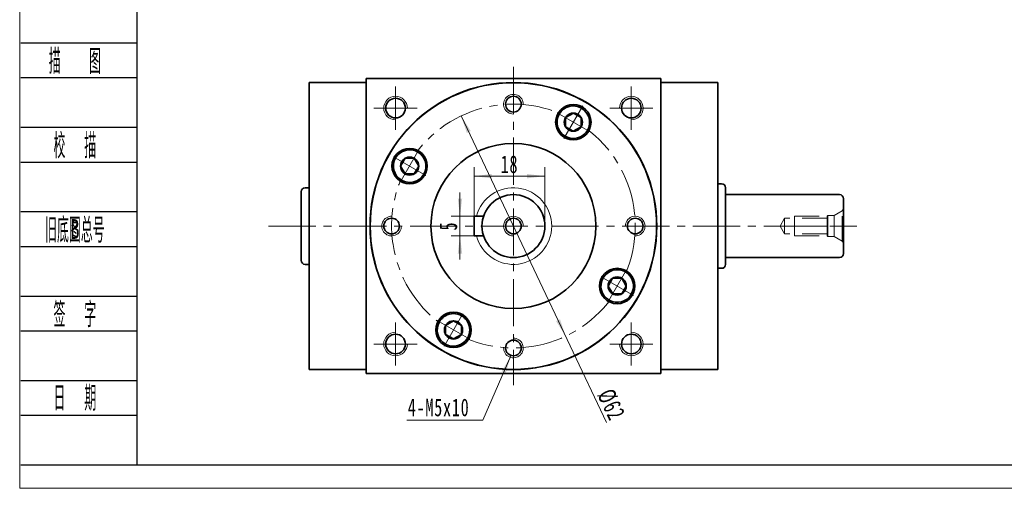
# Model space of a CAD drawing. Header units: millimetres. Extents: x 19 to 522, y 22 to 376.
# Tile 1 of 5: x 21 to 272, y 22 to 141. Entities that reach past the tile are written whole.
import ezdxf
from ezdxf.enums import TextEntityAlignment as Align

# ---------------------------------------------------------------- set-up
doc = ezdxf.new("R2010")
doc.units = ezdxf.units.MM
doc.set_wipeout_variables(frame=1)
doc.linetypes.add('HIDDEN', pattern=[9.525, 6.35, -3.175])
doc.linetypes.add('点画线', pattern=[18, 12, -2, 2, -2])
doc.layers.get('0').update_dxf_attribs({"lineweight": 35})
doc.layers.add('2细线层', color=4, linetype='Continuous')
doc.layers.add('6文字层', color=3, linetype='Continuous')
for name, color, linetype, lineweight in [('中心线层', 1, '点画线', 18), ('图框_外框线', 7, 'Continuous', 18), ('尺寸线层', 3, 'Continuous', 18), ('粗实线层', 7, 'Continuous', 35)]:
    doc.layers.add(name, color=color, linetype=linetype, lineweight=lineweight)
doc.styles.add('PC_TEXTSTYLE', font='ISOCP.SHX', dxfattribs={"width": 0.707, "bigfont": 'GBCBIG.SHX'})
doc.styles.add('标准', font='txt', dxfattribs={"width": 0.667})
doc.dimstyles.new('a4-1-1.5', dxfattribs={"dimtxt": 4.5, "dimasz": 4.5, "dimexe": 2.25, "dimexo": 0, "dimgap": 0.75, "dimtad": 1, "dimdec": 3, "dimdsep": 46, "dimtxsty": '标准', "dimblk": '_CAXARROW', "dimcen": 0, "dimdle": 6, "dimazin": 2, "dimtfac": 0.707107, "dimtdec": 3, "dimtix": 1, "dimtmove": 2, "dimatfit": 3, "dimfxl": 0, "dimfrac": 2, "dimtolj": 1, "dimtzin": 0, "dimarcsym": 0})

# ---------------------------------------------------------------- blocks, each defined once
blk = doc.blocks.new('23343f_3')
at = {"layer": '中心线层', "linetype": '点画线', "lineweight": 18}
blk.add_line((17.47, 0), (-1.33, 0), dxfattribs=at)
at = {"layer": '粗实线层', "color": 6, "linetype": 'HIDDEN', "lineweight": 18}
for p, q in [((0, -4.4), (0, 4.4)), ((0, 4.4), (0.32, 3.85)), ((2.4, 2.65), (0.32, 3.85)), ((0.32, -3.85), (0.32, 3.85)), ((4, 2.65), (2.4, 2.65)), ((2.4, -2.65), (2.4, 2.65)), ((4.15, 2.5), (4, 2.65)), ((4, -2.65), (4, 2.65)), ((12.5, 2.5), (4.15, 2.5)), ((4.15, -2.5), (4.15, 2.5)), ((4.15, 2), (15, 2)), ((12.5, -2.5), (12.5, 2.5)), ((15, 2), (16.15, 0)), ((15, 2), (15, -2)), ((4.15, -2.5), (4, -2.65)), ((4.15, -2), (15, -2)), ((12.5, -2.5), (4.15, -2.5)), ((15, -2), (16.15, 0)), ((0, -4.4), (0.32, -3.85)), ((2.4, -2.65), (0.32, -3.85)), ((4, -2.65), (2.4, -2.65))]:
    blk.add_line(p, q, dxfattribs=at)
blk = doc.blocks.new('*X32')
at = {"layer": '尺寸线层', "linetype": 'Continuous'}
for points in [[(133.45, 91.38), (134.02, 95.88), (132.89, 95.88)], [(133.45, 86.38), (134.02, 81.88), (132.89, 81.88)]]:
    blk.add_hatch(color=0, dxfattribs=at).paths.add_polyline_path(points, flags=0)
at = {"layer": '尺寸线层', "color": 0, "linetype": 'Continuous'}
for p, q in [((133.45, 97.38), (133.45, 80.38)), ((137.05, 91.38), (131.2, 91.38)), ((137.05, 86.38), (131.2, 86.38))]:
    blk.add_line(p, q, dxfattribs=at)
at = {"layer": '尺寸线层', "color": 0, "insert": (130.5, 88.88), "char_height": 4.5, "width": 9, "attachment_point": 5, "rotation": 90, "line_spacing_factor": 1.15057, "style": '标准'}
blk.add_mtext('\\T1.1;5', dxfattribs=at)
blk = doc.blocks.new('_CAXARROW')
blk.add_hatch(color=0).paths.add_polyline_path([(0, 0), (-1, 0.125), (-1, -0.125)], flags=0)
blk = doc.blocks.new('*X33')
at = {"layer": '尺寸线层', "linetype": 'Continuous'}
for points in [[(137.05, 101.57), (141.55, 102.13), (141.55, 101.01)], [(155.05, 101.57), (150.55, 102.13), (150.55, 101.01)]]:
    blk.add_hatch(color=0, dxfattribs=at).paths.add_polyline_path(points, flags=0)
at = {"layer": '尺寸线层', "color": 0, "linetype": 'Continuous'}
for p, q in [((137.05, 91.38), (137.05, 103.82)), ((155.05, 88.88), (155.05, 103.82)), ((137.05, 101.57), (155.05, 101.57))]:
    blk.add_line(p, q, dxfattribs=at)
at = {"layer": '尺寸线层', "color": 0, "insert": (146.05, 104.56), "char_height": 4.5, "width": 9, "attachment_point": 5, "line_spacing_factor": 1.15057, "style": '标准'}
blk.add_mtext('\\T1.1;18', dxfattribs=at)
blk = doc.blocks.new('*X13')
at = {"layer": '中心线层', "linetype": '点画线', "lineweight": 18}
for p, q in [((0, -4.76), (0, 4.76)), ((-4.76, 0), (4.76, 0))]:
    blk.add_line(p, q, dxfattribs=at)
at = {"layer": '粗实线层'}
for p, q in [((-2.31, 0), (-1.15, 2)), ((-2.31, 0), (-1.15, -2)), ((-1.15, 2), (1.15, 2)), ((2.31, 0), (1.15, 2)), ((2.31, 0), (1.15, 2)), ((2.31, 0), (1.15, -2)), ((-1.15, -2), (1.15, -2))]:
    blk.add_line(p, q, dxfattribs=at)
blk.add_circle((0, 0), 2.31, dxfattribs=at)
for start, end in [(0, 180), (180, 360)]:
    blk.add_arc((0, 0), 4.14, start, end, dxfattribs=at)
blk = doc.blocks.new('*X34')
at = {"layer": '尺寸线层', "linetype": 'Continuous'}
blk.add_hatch(color=0, dxfattribs=at).paths.add_polyline_path([(8.26, 16.32), (6.98, 11.97), (5.95, 12.42)], flags=0)
at = {"layer": '尺寸线层', "color": 0, "linetype": 'Continuous'}
blk.add_line((8.26, 16.32), (1.15, 0), dxfattribs=at)
at = {"layer": '尺寸线层', "color": 0}
for p, q in [((0, 0), (-18.19, 0)), ((1.15, 0), (0, 0)), ((0, 0), (0, 0))]:
    blk.add_line(p, q, dxfattribs=at)
at = {"layer": '尺寸线层', "color": 0, "insert": (-2.25, 0.9), "char_height": 4.5, "width": 30.4628, "attachment_point": 9, "line_spacing_factor": 1.15057, "style": '标准'}
blk.add_mtext('\\T1.1;4-M5x10', dxfattribs=at)
blk = doc.blocks.new('*X35')
at = {"layer": '尺寸线层', "linetype": 'Continuous'}
for points in [[(133.76, 116.88), (135.18, 112.58), (136.19, 113.06)], [(160.35, 60.88), (157.91, 64.7), (158.93, 65.18)]]:
    blk.add_hatch(color=0, dxfattribs=at).paths.add_polyline_path(points, flags=0)
at = {"layer": '尺寸线层', "color": 0, "linetype": 'Continuous'}
blk.add_line((170.76, 38.96), (133.76, 116.88), dxfattribs=at)
at = {"layer": '尺寸线层', "color": 0, "insert": (171.93, 43.44), "char_height": 4.5, "width": 14.8161, "attachment_point": 5, "rotation": 295.4038, "line_spacing_factor": 1.15057, "style": '标准'}
blk.add_mtext('\\T1.1;%%C62', dxfattribs=at)

msp = doc.modelspace()

# ---------------------------------------------------------------- linework, layer by layer
at = {"layer": '2细线层'}
for p, q in [((21.6594, 135.4748), (51.2189, 135.4748)), ((21.6594, 126.6366), (51.2189, 126.6366)), ((21.6594, 114.0105), (51.2189, 114.0105)), ((21.6594, 105.1723), (51.2189, 105.1723)), ((21.6594, 92.5463), (51.2189, 92.5463)), ((21.6594, 83.7081), (51.2189, 83.7081)), ((21.6594, 71.0821), (51.2189, 71.0821)), ((21.6594, 62.2439), (51.2189, 62.2439)), ((21.6594, 49.6178), (51.2189, 49.6178)), ((21.6594, 40.7796), (51.2189, 40.7796)), ((21.6594, 28.1536), (51.2189, 28.1536))]:
    msp.add_line(p, q, dxfattribs=at)
at = {"layer": '中心线层'}
for p, q in [((147.0547, 129.3801), (147.0547, 48.3801)), ((117.0547, 113.3801), (117.0547, 124.3801)), ((177.0547, 124.3801), (177.0547, 113.3801)), ((111.5547, 118.8801), (122.5547, 118.8801)), ((171.5547, 118.8801), (182.5547, 118.8801)), ((84.7456, 88.8801), (234.4203, 88.8801)), ((117.0547, 53.3801), (117.0547, 64.3801)), ((177.0547, 64.3801), (177.0547, 53.3801)), ((122.5547, 58.8801), (111.5547, 58.8801)), ((182.5547, 58.8801), (171.5547, 58.8801))]:
    msp.add_line(p, q, dxfattribs=at)
msp.add_circle((147.0547, 88.8801), 31, dxfattribs=at)
at = {"layer": '粗实线层'}
for p, q in [((109.5547, 125.3801), (95.0547, 125.3801)), ((95.0547, 125.3801), (95.0547, 52.3801)), ((109.5547, 126.3801), (184.5547, 126.3801)), ((109.5547, 125.4801), (109.5547, 126.3801)), ((109.5547, 126.3801), (109.5547, 51.3801)), ((184.5547, 126.3801), (184.5547, 51.3801)), ((184.5547, 125.3801), (199.0547, 125.3801)), ((199.0547, 125.3801), (199.0547, 52.3801)), ((94.0547, 98.6301), (95.0547, 98.6301)), ((199.0547, 99.6301), (200.0547, 99.6301)), ((201.0547, 98.6301), (201.0547, 79.1301)), ((93.0547, 97.6301), (93.0547, 80.1301)), ((230.0547, 96.8801), (201.0547, 96.8801)), ((231.0547, 95.8801), (231.0547, 81.8801)), ((137.0547, 91.3801), (137.0547, 86.3801)), ((137.0547, 91.3801), (139.4554, 91.3801)), ((137.0547, 86.3801), (139.4554, 86.3801)), ((230.0547, 80.8801), (201.0547, 80.8801)), ((94.0547, 79.1301), (95.0547, 79.1301)), ((199.0547, 78.1301), (200.0547, 78.1301)), ((109.5547, 52.3801), (95.0547, 52.3801)), ((109.5547, 51.3801), (184.5547, 51.3801)), ((184.5547, 52.3801), (199.0547, 52.3801))]:
    msp.add_line(p, q, dxfattribs=at)
for centre, radius in [((147.0547, 88.8801), 36.5), ((147.0547, 88.8801), 36.45), ((117.0547, 118.8801), 2.5), ((147.0547, 119.8801), 2), ((177.0547, 118.8801), 2.5), ((162.3047, 115.2939), 4.5), ((120.6409, 104.1301), 4.5), ((147.0547, 88.8801), 21), ((147.0547, 88.8801), 8), ((116.0547, 88.8801), 2), ((147.0547, 88.8801), 2), ((178.0547, 88.8801), 2), ((173.4685, 73.6301), 4.5), ((131.8047, 62.4663), 4.5), ((117.0547, 58.8801), 2.5), ((177.0547, 58.8801), 2.5), ((147.0547, 57.8801), 2)]:
    msp.add_circle(centre, radius, dxfattribs=at)
at = {"layer": '粗实线层', "lineweight": 18}
for centre, radius, start, end in [((117.0547, 118.8801), 3, 0, 270), ((147.0547, 119.8801), 2.5, 358.11493, 270), ((177.0547, 118.8801), 3, 270, 180), ((147.0547, 88.8801), 9.75, 194.857166, 165.142834), ((116.0547, 88.8801), 2.5, 88.11493, 0), ((147.0547, 88.8801), 2.5, 360, 270), ((178.0547, 88.8801), 2.5, 268.11493, 180), ((117.0547, 58.8801), 3, 90, 360), ((147.0547, 57.8801), 2.5, 178.11493, 90), ((177.0547, 58.8801), 3, 180, 90)]:
    msp.add_arc(centre, radius, start, end, dxfattribs=at)
at = {"layer": '粗实线层'}
for centre, start, end in [((94.0547, 97.6301), 90, 180), ((200.0547, 98.6301), 0, 90), ((230.0547, 95.8801), 0, 90), ((230.0547, 81.8801), 270, 0), ((94.0547, 80.1301), 180, 270), ((200.0547, 79.1301), 270, 360)]:
    msp.add_arc(centre, 1, start, end, dxfattribs=at)

# ---------------------------------------------------------------- block references
at = {"layer": '尺寸线层'}
msp.add_blockref('*X34', (138.1317, 39.5404), dxfattribs=at)
at = {"layer": '粗实线层', "xscale": -1}
msp.add_blockref('23343f_3', (231.0547, 88.8801), dxfattribs=at)

# ---------------------------------------------------------------- texts
at = {"layer": '6文字层', "color": 3, "style": 'PC_TEXTSTYLE'}
for s, width, p in [('描   图', 0.6667, (35.4364, 131.0557)), ('校  描', 0.667, (35.4364, 109.5914)), ('旧底图总号', 0.667, (35.4364, 88.1272)), ('签  字', 0.667, (35.4364, 66.663)), ('日  期', 0.667, (35.4443, 45.3247))]:
    msp.add_text(s, height=6.31301, dxfattribs=dict(at, width=width)).set_placement(p, align=Align.MIDDLE)
at = {"layer": '6文字层', "width": 0.707}
msp.add_text('B', height=5.0504, dxfattribs=at).set_placement((35.4364, 88.1272), align=Align.MIDDLE)

# ---------------------------------------------------------------- dimensions: what is measured, and where the dimension line sits
at = {"layer": '尺寸线层'}
dim = msp.add_diameter_dim_2p(p1=(133.7559, 116.8826), p2=(160.3536, 60.8776), dimstyle='a4-1-1.5', override={"dimpost": '%%C<>', "dimsah": 1, "dimtfill": 1, "dimtzin": 0}, dxfattribs=at)
dim.commit()
dim.dimension.update_dxf_attribs({"geometry": '*X35', "text_midpoint": (169.2409, 42.1642), "dimtype": 163})
dim = msp.add_linear_dim(base=(155.0547, 101.5712), p1=(137.0547, 91.3801), p2=(155.0547, 88.8801), dimstyle='a4-1-1.5', override={"dimsah": 1, "dimtfill": 1, "dimtzin": 0}, dxfattribs=at)
dim.commit()
dim.dimension.update_dxf_attribs({"geometry": '*X33', "text_midpoint": (146.0547, 104.5586)})
dim = msp.add_linear_dim(base=(133.4535, 86.3801), p1=(137.0547, 91.3801), p2=(137.0547, 86.3801), angle=270, dimstyle='a4-1-1.5', override={"dimsah": 1, "dimtfill": 1, "dimtzin": 0}, dxfattribs=at)
dim.commit()
dim.dimension.update_dxf_attribs({"geometry": '*X32', "text_midpoint": (130.5038, 88.8801)})

# ---------------------------------------------------------------- next in the draw order: wipeouts: each hides what was drawn before it
for points in [[(165.8901, 113.2239), (165.9021, 113.2449), (165.9141, 113.266), (165.9259, 113.2872), (165.9376, 113.3085), (165.9492, 113.3298), (165.9606, 113.3512), (165.9719, 113.3726), (165.9831, 113.3942), (165.9942, 113.4158), (166.0051, 113.4374), (166.016, 113.4591), (166.0267, 113.4809), (166.0372, 113.5028), (166.0476, 113.5247), (166.058, 113.5466), (166.0681, 113.5687), (166.0782, 113.5907), (166.0881, 113.6129), (166.0979, 113.6351), (166.1075, 113.6573), (166.1171, 113.6797), (166.1265, 113.702), (166.1357, 113.7245), (166.1448, 113.7469), (166.1538, 113.7695), (166.1627, 113.7921), (166.1715, 113.8147), (166.1801, 113.8374), (166.1885, 113.8601), (166.1969, 113.8829), (166.1969, 113.8829), (166.2582, 114.0653), (166.3111, 114.2504), (166.3552, 114.4378), (166.3907, 114.627), (166.4172, 114.8176), (166.4349, 115.0093), (166.4437, 115.2016), (166.4435, 115.3941), (166.4344, 115.5864), (166.4163, 115.778), (166.3894, 115.9686), (166.3536, 116.1577), (166.309, 116.345), (166.2559, 116.53), (166.1941, 116.7123), (166.124, 116.8916), (166.0456, 117.0674), (165.9591, 117.2393), (165.8647, 117.4071), (165.7627, 117.5703), (165.6531, 117.7286), (165.5363, 117.8816), (165.4125, 118.029), (165.282, 118.1705), (165.1451, 118.3058), (165.002, 118.4346), (164.8531, 118.5565), (164.6987, 118.6715), (164.5391, 118.7791), (164.3747, 118.8792), (164.3747, 118.8792), (164.2058, 118.9715), (164.0328, 119.0559), (163.8561, 119.1322), (163.676, 119.2002), (163.4929, 119.2597), (163.3073, 119.3106), (163.1195, 119.3529), (162.93, 119.3864), (162.7391, 119.411), (162.5472, 119.4267), (162.3548, 119.4336), (162.1624, 119.4314), (161.9702, 119.4203), (161.7787, 119.4003), (161.5884, 119.3714), (161.3997, 119.3337), (161.2129, 119.2873), (161.0284, 119.2322), (160.8467, 119.1686), (160.6682, 119.0967), (160.4932, 119.0165), (160.3221, 118.9283), (160.1553, 118.8322), (159.9932, 118.7285), (159.836, 118.6173), (159.6842, 118.499), (159.5381, 118.3737), (159.3979, 118.2418), (159.264, 118.1034), (159.1367, 117.9591), (159.1367, 117.9591), (159.1212, 117.9405), (159.1057, 117.9218), (159.0903, 117.903), (159.0751, 117.8841), (159.06, 117.8651), (159.045, 117.8461), (159.0301, 117.8269), (159.0153, 117.8077), (159.0006, 117.7883), (158.986, 117.7689), (158.9716, 117.7494), (158.9573, 117.7299), (158.943, 117.7102), (158.9289, 117.6905), (158.915, 117.6706), (158.9011, 117.6507), (158.8873, 117.6307), (158.8737, 117.6107), (158.8602, 117.5905), (158.8468, 117.5703), (158.8335, 117.55), (158.8203, 117.5296), (158.8073, 117.5092), (158.7944, 117.4886), (158.7816, 117.468), (158.7689, 117.4473), (158.7563, 117.4266), (158.7439, 117.4057), (158.7316, 117.3848), (158.7194, 117.3639), (158.7194, 117.3639), (158.6159, 117.1734), (158.5226, 116.9777), (158.4397, 116.7775), (158.3673, 116.5732), (158.3058, 116.3654), (158.2552, 116.1546), (158.2157, 115.9415), (158.1874, 115.7266), (158.1704, 115.5105), (158.1647, 115.2939), (158.1704, 115.0772), (158.1874, 114.8611), (158.2157, 114.6462), (158.2552, 114.4331), (158.3058, 114.2223), (158.3673, 114.0145), (158.4397, 113.8102), (158.5226, 113.61), (158.6159, 113.4143), (158.7194, 113.2239), (158.8326, 113.039), (158.9554, 112.8604), (159.0873, 112.6885), (159.2281, 112.5237), (159.3773, 112.3664), (159.5345, 112.2172), (159.6993, 112.0765), (159.8713, 111.9445), (160.0499, 111.8218), (160.2347, 111.7085), (160.2347, 111.7085), (160.4252, 111.6051), (160.6208, 111.5118), (160.8211, 111.4288), (161.0254, 111.3565), (161.2332, 111.2949), (161.444, 111.2443), (161.6571, 111.2048), (161.872, 111.1765), (162.088, 111.1595), (162.3047, 111.1539), (162.5214, 111.1595), (162.7375, 111.1765), (162.9524, 111.2048), (163.1655, 111.2443), (163.3762, 111.2949), (163.584, 111.3565), (163.7884, 111.4288), (163.9886, 111.5118), (164.1842, 111.6051), (164.3747, 111.7085), (164.5595, 111.8218), (164.7381, 111.9445), (164.9101, 112.0765), (165.0749, 112.2172), (165.2321, 112.3664), (165.3813, 112.5237), (165.5221, 112.6885), (165.654, 112.8604), (165.7768, 113.039)], [(122.7109, 107.7154), (122.6899, 107.7275), (122.6688, 107.7394), (122.6476, 107.7513), (122.6263, 107.763), (122.605, 107.7745), (122.5836, 107.786), (122.5622, 107.7973), (122.5406, 107.8085), (122.519, 107.8196), (122.4974, 107.8305), (122.4757, 107.8413), (122.4539, 107.852), (122.432, 107.8626), (122.4101, 107.873), (122.3882, 107.8833), (122.3661, 107.8935), (122.3441, 107.9035), (122.3219, 107.9135), (122.2997, 107.9232), (122.2774, 107.9329), (122.2551, 107.9424), (122.2328, 107.9518), (122.2103, 107.9611), (122.1879, 107.9702), (122.1653, 107.9792), (122.1427, 107.9881), (122.1201, 107.9968), (122.0974, 108.0054), (122.0747, 108.0139), (122.0519, 108.0222), (122.0519, 108.0222), (121.8695, 108.0836), (121.6844, 108.1364), (121.497, 108.1806), (121.3078, 108.216), (121.1172, 108.2426), (120.9255, 108.2603), (120.7332, 108.2691), (120.5407, 108.2689), (120.3484, 108.2597), (120.1568, 108.2417), (119.9662, 108.2147), (119.7771, 108.1789), (119.5898, 108.1344), (119.4048, 108.0812), (119.2225, 108.0195), (119.0432, 107.9494), (118.8674, 107.871), (118.6954, 107.7845), (118.5277, 107.6901), (118.3645, 107.588), (118.2062, 107.4785), (118.0532, 107.3617), (117.9058, 107.2379), (117.7643, 107.1074), (117.629, 106.9705), (117.5002, 106.8274), (117.3782, 106.6785), (117.2633, 106.5241), (117.1557, 106.3645), (117.0556, 106.2001), (117.0556, 106.2001), (116.9633, 106.0312), (116.8789, 105.8582), (116.8026, 105.6814), (116.7346, 105.5014), (116.6751, 105.3183), (116.6242, 105.1327), (116.5819, 104.9449), (116.5484, 104.7553), (116.5238, 104.5644), (116.508, 104.3726), (116.5012, 104.1802), (116.5034, 103.9877), (116.5145, 103.7956), (116.5345, 103.6041), (116.5634, 103.4138), (116.6011, 103.225), (116.6475, 103.0382), (116.7026, 102.8538), (116.7662, 102.6721), (116.8381, 102.4936), (116.9183, 102.3186), (117.0065, 102.1475), (117.1026, 101.9807), (117.2063, 101.8186), (117.3175, 101.6614), (117.4358, 101.5096), (117.5611, 101.3634), (117.693, 101.2233), (117.8313, 101.0894), (117.9757, 100.9621), (117.9757, 100.9621), (117.9943, 100.9465), (118.013, 100.9311), (118.0318, 100.9157), (118.0507, 100.9005), (118.0697, 100.8854), (118.0887, 100.8703), (118.1079, 100.8554), (118.1271, 100.8407), (118.1464, 100.826), (118.1659, 100.8114), (118.1853, 100.797), (118.2049, 100.7826), (118.2246, 100.7684), (118.2443, 100.7543), (118.2642, 100.7403), (118.2841, 100.7264), (118.304, 100.7127), (118.3241, 100.6991), (118.3443, 100.6855), (118.3645, 100.6721), (118.3848, 100.6589), (118.4052, 100.6457), (118.4256, 100.6326), (118.4462, 100.6197), (118.4668, 100.6069), (118.4875, 100.5942), (118.5082, 100.5817), (118.5291, 100.5692), (118.55, 100.5569), (118.5709, 100.5447), (118.5709, 100.5447), (118.7614, 100.4413), (118.957, 100.348), (119.1573, 100.2651), (119.3616, 100.1927), (119.5694, 100.1311), (119.7802, 100.0805), (119.9933, 100.041), (120.2082, 100.0128), (120.4243, 99.9958), (120.6409, 99.9901), (120.8576, 99.9958), (121.0737, 100.0128), (121.2886, 100.041), (121.5017, 100.0805), (121.7124, 100.1311), (121.9203, 100.1927), (122.1246, 100.2651), (122.3248, 100.348), (122.5205, 100.4413), (122.7109, 100.5447), (122.8957, 100.658), (123.0744, 100.7807), (123.2463, 100.9127), (123.4111, 101.0535), (123.5684, 101.2027), (123.7176, 101.3599), (123.8583, 101.5247), (123.9903, 101.6966), (124.113, 101.8753), (124.2263, 102.0601), (124.2263, 102.0601), (124.3297, 102.2506), (124.423, 102.4462), (124.506, 102.6464), (124.5783, 102.8507), (124.6399, 103.0586), (124.6905, 103.2693), (124.73, 103.4824), (124.7583, 103.6973), (124.7753, 103.9134), (124.7809, 104.1301), (124.7753, 104.3468), (124.7583, 104.5628), (124.73, 104.7777), (124.6905, 104.9908), (124.6399, 105.2016), (124.5783, 105.4094), (124.506, 105.6137), (124.423, 105.814), (124.3297, 106.0096), (124.2263, 106.2001), (124.113, 106.3849), (123.9903, 106.5635), (123.8583, 106.7355), (123.7176, 106.9003), (123.5684, 107.0575), (123.4111, 107.2067), (123.2463, 107.3475), (123.0744, 107.4794), (122.8957, 107.6022)], [(171.3985, 70.0447), (171.4195, 70.0327), (171.4407, 70.0207), (171.4618, 70.0089), (171.4831, 69.9972), (171.5044, 69.9856), (171.5258, 69.9742), (171.5473, 69.9629), (171.5688, 69.9517), (171.5904, 69.9406), (171.612, 69.9296), (171.6338, 69.9188), (171.6555, 69.9081), (171.6774, 69.8976), (171.6993, 69.8871), (171.7213, 69.8768), (171.7433, 69.8667), (171.7654, 69.8566), (171.7875, 69.8467), (171.8097, 69.8369), (171.832, 69.8273), (171.8543, 69.8177), (171.8767, 69.8083), (171.8991, 69.7991), (171.9216, 69.7899), (171.9441, 69.7809), (171.9667, 69.7721), (171.9893, 69.7633), (172.012, 69.7547), (172.0347, 69.7463), (172.0575, 69.7379), (172.0575, 69.7379), (172.24, 69.6766), (172.4251, 69.6237), (172.6124, 69.5796), (172.8016, 69.5441), (172.9923, 69.5176), (173.1839, 69.4999), (173.3762, 69.4911), (173.5687, 69.4913), (173.761, 69.5004), (173.9526, 69.5185), (174.1432, 69.5454), (174.3324, 69.5812), (174.5196, 69.6257), (174.7046, 69.6789), (174.887, 69.7407), (175.0662, 69.8108), (175.242, 69.8892), (175.414, 69.9757), (175.5817, 70.0701), (175.7449, 70.1721), (175.9032, 70.2817), (176.0562, 70.3985), (176.2036, 70.5223), (176.3451, 70.6528), (176.4804, 70.7897), (176.6092, 70.9328), (176.7312, 71.0817), (176.8461, 71.2361), (176.9537, 71.3957), (177.0538, 71.5601), (177.0538, 71.5601), (177.1462, 71.729), (177.2306, 71.902), (177.3068, 72.0787), (177.3748, 72.2588), (177.4343, 72.4419), (177.4853, 72.6275), (177.5275, 72.8153), (177.561, 73.0048), (177.5856, 73.1957), (177.6014, 73.3876), (177.6082, 73.58), (177.606, 73.7724), (177.595, 73.9646), (177.5749, 74.156), (177.5461, 74.3464), (177.5084, 74.5351), (177.4619, 74.7219), (177.4068, 74.9064), (177.3433, 75.0881), (177.2713, 75.2666), (177.1911, 75.4416), (177.1029, 75.6127), (177.0068, 75.7795), (176.9031, 75.9416), (176.7919, 76.0988), (176.6736, 76.2506), (176.5483, 76.3967), (176.4164, 76.5369), (176.2781, 76.6708), (176.1337, 76.7981), (176.1337, 76.7981), (176.1151, 76.8136), (176.0964, 76.8291), (176.0776, 76.8444), (176.0587, 76.8597), (176.0397, 76.8748), (176.0207, 76.8898), (176.0015, 76.9047), (175.9823, 76.9195), (175.963, 76.9342), (175.9436, 76.9487), (175.9241, 76.9632), (175.9045, 76.9775), (175.8848, 76.9917), (175.8651, 77.0059), (175.8453, 77.0198), (175.8254, 77.0337), (175.8054, 77.0475), (175.7853, 77.0611), (175.7652, 77.0746), (175.7449, 77.088), (175.7246, 77.1013), (175.7043, 77.1145), (175.6838, 77.1275), (175.6633, 77.1404), (175.6426, 77.1532), (175.622, 77.1659), (175.6012, 77.1785), (175.5804, 77.1909), (175.5595, 77.2032), (175.5385, 77.2154), (175.5385, 77.2154), (175.348, 77.3188), (175.1524, 77.4122), (174.9521, 77.4951), (174.7478, 77.5675), (174.54, 77.629), (174.3292, 77.6796), (174.1161, 77.7191), (173.9012, 77.7474), (173.6852, 77.7644), (173.4685, 77.7701), (173.2518, 77.7644), (173.0357, 77.7474), (172.8208, 77.7191), (172.6077, 77.6796), (172.397, 77.629), (172.1892, 77.5675), (171.9848, 77.4951), (171.7846, 77.4122), (171.589, 77.3188), (171.3985, 77.2154), (171.2137, 77.1022), (171.0351, 76.9794), (170.8631, 76.8475), (170.6983, 76.7067), (170.5411, 76.5575), (170.3919, 76.4003), (170.2511, 76.2355), (170.1192, 76.0635), (169.9964, 75.8849), (169.8831, 75.7001), (169.8831, 75.7001), (169.7797, 75.5096), (169.6864, 75.314), (169.6035, 75.1137), (169.5311, 74.9094), (169.4696, 74.7016), (169.419, 74.4908), (169.3795, 74.2777), (169.3512, 74.0628), (169.3342, 73.8468), (169.3285, 73.6301), (169.3342, 73.4134), (169.3512, 73.1973), (169.3795, 72.9824), (169.419, 72.7693), (169.4696, 72.5586), (169.5311, 72.3507), (169.6035, 72.1464), (169.6864, 71.9462), (169.7797, 71.7506), (169.8831, 71.5601), (169.9964, 71.3753), (170.1192, 71.1966), (170.2511, 71.0247), (170.3919, 70.8599), (170.5411, 70.7027), (170.6983, 70.5535), (170.8631, 70.4127), (171.0351, 70.2807), (171.2137, 70.158)], [(128.2194, 64.5363), (128.2073, 64.5153), (128.1954, 64.4941), (128.1835, 64.473), (128.1718, 64.4517), (128.1603, 64.4304), (128.1488, 64.409), (128.1375, 64.3875), (128.1263, 64.366), (128.1152, 64.3444), (128.1043, 64.3227), (128.0935, 64.301), (128.0828, 64.2792), (128.0722, 64.2574), (128.0618, 64.2355), (128.0515, 64.2135), (128.0413, 64.1915), (128.0313, 64.1694), (128.0213, 64.1473), (128.0115, 64.1251), (128.0019, 64.1028), (127.9924, 64.0805), (127.983, 64.0581), (127.9737, 64.0357), (127.9646, 64.0132), (127.9556, 63.9907), (127.9467, 63.9681), (127.938, 63.9455), (127.9294, 63.9228), (127.9209, 63.9), (127.9126, 63.8773), (127.9126, 63.8773), (127.8512, 63.6948), (127.7984, 63.5097), (127.7542, 63.3224), (127.7188, 63.1332), (127.6922, 62.9425), (127.6745, 62.7508), (127.6657, 62.5586), (127.6659, 62.3661), (127.6751, 62.1738), (127.6931, 61.9822), (127.7201, 61.7916), (127.7558, 61.6024), (127.8004, 61.4152), (127.8536, 61.2302), (127.9153, 61.0478), (127.9854, 60.8686), (128.0638, 60.6928), (128.1503, 60.5208), (128.2447, 60.353), (128.3468, 60.1899), (128.4563, 60.0316), (128.5731, 59.8786), (128.6969, 59.7312), (128.8274, 59.5897), (128.9643, 59.4544), (129.1074, 59.3256), (129.2563, 59.2036), (129.4107, 59.0887), (129.5703, 58.9811), (129.7347, 58.881), (129.7347, 58.881), (129.9036, 58.7886), (130.0766, 58.7042), (130.2533, 58.628), (130.4334, 58.56), (130.6165, 58.5005), (130.8021, 58.4495), (130.9899, 58.4073), (131.1795, 58.3738), (131.3704, 58.3492), (131.5622, 58.3334), (131.7546, 58.3266), (131.9471, 58.3288), (132.1392, 58.3398), (132.3307, 58.3599), (132.521, 58.3887), (132.7098, 58.4264), (132.8966, 58.4729), (133.081, 58.5279), (133.2627, 58.5915), (133.4412, 58.6635), (133.6162, 58.7437), (133.7873, 58.8319), (133.9541, 58.928), (134.1162, 59.0317), (134.2734, 59.1429), (134.4252, 59.2612), (134.5713, 59.3865), (134.7115, 59.5184), (134.8454, 59.6567), (134.9727, 59.8011), (134.9727, 59.8011), (134.9883, 59.8197), (135.0037, 59.8384), (135.0191, 59.8572), (135.0343, 59.8761), (135.0494, 59.895), (135.0645, 59.9141), (135.0794, 59.9333), (135.0941, 59.9525), (135.1088, 59.9718), (135.1234, 59.9912), (135.1378, 60.0107), (135.1522, 60.0303), (135.1664, 60.0499), (135.1805, 60.0697), (135.1945, 60.0895), (135.2083, 60.1094), (135.2221, 60.1294), (135.2357, 60.1495), (135.2493, 60.1696), (135.2627, 60.1899), (135.2759, 60.2102), (135.2891, 60.2305), (135.3021, 60.251), (135.3151, 60.2715), (135.3279, 60.2921), (135.3406, 60.3128), (135.3531, 60.3336), (135.3655, 60.3544), (135.3779, 60.3753), (135.3901, 60.3963), (135.3901, 60.3963), (135.4935, 60.5868), (135.5868, 60.7824), (135.6697, 60.9827), (135.7421, 61.187), (135.8036, 61.3948), (135.8542, 61.6056), (135.8937, 61.8187), (135.922, 62.0336), (135.939, 62.2496), (135.9447, 62.4663), (135.939, 62.683), (135.922, 62.8991), (135.8937, 63.1139), (135.8542, 63.3271), (135.8036, 63.5378), (135.7421, 63.7456), (135.6697, 63.9499), (135.5868, 64.1502), (135.4935, 64.3458), (135.3901, 64.5363), (135.2768, 64.7211), (135.154, 64.8997), (135.0221, 65.0717), (134.8813, 65.2365), (134.7321, 65.3937), (134.5749, 65.5429), (134.4101, 65.6837), (134.2381, 65.8156), (134.0595, 65.9384), (133.8747, 66.0516), (133.8747, 66.0516), (133.6842, 66.1551), (133.4886, 66.2484), (133.2884, 66.3313), (133.084, 66.4037), (132.8762, 66.4652), (132.6655, 66.5158), (132.4524, 66.5553), (132.2375, 66.5836), (132.0214, 66.6006), (131.8047, 66.6063), (131.588, 66.6006), (131.372, 66.5836), (131.1571, 66.5553), (130.944, 66.5158), (130.7332, 66.4652), (130.5254, 66.4037), (130.3211, 66.3313), (130.1208, 66.2484), (129.9252, 66.1551), (129.7347, 66.0516), (129.5499, 65.9384), (129.3713, 65.8156), (129.1993, 65.6837), (129.0345, 65.5429), (128.8773, 65.3937), (128.7281, 65.2365), (128.5873, 65.0717), (128.4554, 64.8997), (128.3326, 64.7211)]]:
    msp.add_wipeout(points).dxf.layer = '粗实线层'

# ---------------------------------------------------------------- next in the draw order: linework, layer by layer
at = {"layer": '图框_外框线', "color": 3}
msp.add_lwpolyline([(21.3964, 22.1891), (522.4145, 22.1891), (522.4145, 376.4804), (21.3964, 376.4804)], close=True, dxfattribs=at)
at = {"layer": '图框_外框线', "color": 3, "lineweight": 25}
msp.add_lwpolyline([(51.2189, 28.1536), (516.45, 28.1536), (516.45, 370.5159), (51.2189, 370.5159)], close=True, dxfattribs=at)

# ---------------------------------------------------------------- next in the draw order: block references
at = {"layer": '粗实线层'}
for p, rotation in [((162.3047, 115.2939), 329.9999999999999), ((120.6409, 104.1301), 60.00000000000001), ((173.4685, 73.6301), 240), ((131.8047, 62.4663), 150)]:
    msp.add_blockref('*X13', p, dxfattribs=dict(at, rotation=rotation))

doc.saveas('drawing.dxf')
